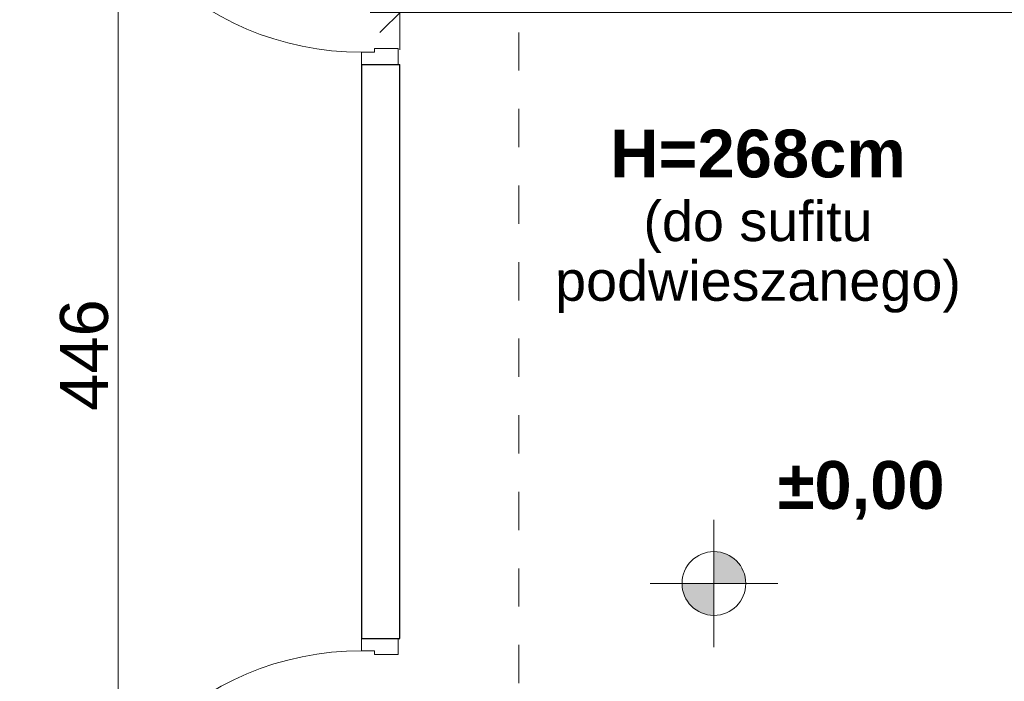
# Model space of a CAD drawing. Header units: centimetres. Extents: x -450 to 939, y -970 to 494.
# Tile 4 of 6: x -149 to 160, y -141 to 67. Entities that reach past the tile are written whole.
import ezdxf

# ---------------------------------------------------------------- set-up
doc = ezdxf.new("R2010")
doc.units = ezdxf.units.CM
doc.header["$MEASUREMENT"] = 0
doc.linetypes.add('Przerywana', pattern=[24, 12, -12])
doc.linetypes.add('Wipeout_Contour', pattern=[100, 0, -100])
for name, color, linetype in [('210-Strefy', 7, 'Continuous'), ('220 - ŚCIANY WEWNĘTRZNE', 7, 'Continuous'), ('299-Wymiary Opisy', 7, 'Continuous'), ('440-Stropy', 7, 'Continuous'), ('Drzwi Archicad', 7, 'Continuous')]:
    doc.layers.add(name, color=color, linetype=linetype)
for name, color, linetype, lineweight in [('220 - ŚCIANY WEWNĘTRZNE_Nr_pióra__27', 7, 'Continuous', 25), ('220-Ściany_Nr_pióra__18', 9, 'Continuous', 13), ('299-A Wymiary Opisy_Nr_pióra__45', 7, 'Continuous', 15), ('299-A Wymiary Opisy_Nr_pióra__6', 7, 'Continuous', 13), ('299-Wymiary Opisy_Nr_pióra__45', 7, 'Continuous', 15), ('299-Wymiary Opisy_Nr_pióra__6', 7, 'Continuous', 13), ('299-Wymiary Opisy_Nr_pióra__85', 7, 'Continuous', 13), ('840-Znaczniki ogólne_Nr_pióra__5', 7, 'Continuous', 13), ('A-TABELKA_Nr_pióra__7', 7, 'Continuous', 13), ('Drzwi Archicad_Nr_pióra__23', 7, 'Continuous', 15), ('Drzwi Archicad_Nr_pióra__27', 7, 'Continuous', 25), ('Drzwi Archicad_Nr_pióra__3', 7, 'Continuous', 13), ('Metryczki pomieszczeń Archicada_Nr_pióra__6', 7, 'Continuous', 13), ('Znaczniki drzwi Archicada_Nr_pióra__7', 7, 'Continuous', 13)]:
    doc.layers.add(name, color=color, linetype=linetype, lineweight=lineweight)
doc.styles.add('STYL_AUTOMATYCZNY_1', font='arial.ttf')
doc.styles.add('STYL_AUTOMATYCZNY_2', font='arial.ttf')
doc.styles.add('STYL_AUTOMATYCZNY_3', font='arial.ttf')
doc.styles.add('STYL_AUTOMATYCZNY_4', font='arial.ttf')
doc.dimstyles.new('STYL_AUTOMATYCZNY__1', dxfattribs={"dimtxt": 15, "dimasz": 11.875, "dimexe": 0.18, "dimexo": 0.0625, "dimgap": 0, "dimtad": 1, "dimdec": 0, "dimzin": 0, "dimdsep": 46, "dimtxsty": 'STYL_AUTOMATYCZNY_2', "dimblk": 'ARROWHEAD_6', "dimblk1": 'ARROWHEAD_6', "dimblk2": 'ARROWHEAD_6', "dimcen": 0.09, "dimse1": 1, "dimse2": 1, "dimclrd": 7, "dimclre": 7, "dimclrt": 7, "dimadec": 1, "dimazin": 0, "dimtfac": 1, "dimtdec": 4, "dimtmove": 0, "dimatfit": 3, "dimfxl": 1, "dimtolj": 1, "dimtzin": 0, "dimarcsym": 0})
doc.dimstyles.new('STYL_AUTOMATYCZNY__2', dxfattribs={"dimtxt": 15, "dimasz": 11.875, "dimexe": 0.18, "dimexo": 0.0625, "dimgap": 0, "dimtad": 1, "dimtih": 1, "dimtoh": 1, "dimdec": 0, "dimzin": 0, "dimdsep": 46, "dimtxsty": 'STYL_AUTOMATYCZNY_2', "dimblk": 'ARROWHEAD_6', "dimblk1": 'ARROWHEAD_6', "dimblk2": 'ARROWHEAD_6', "dimcen": 0.09, "dimse1": 1, "dimse2": 1, "dimclrd": 7, "dimclre": 7, "dimclrt": 7, "dimadec": 1, "dimazin": 0, "dimtfac": 1, "dimtdec": 4, "dimtmove": 0, "dimatfit": 3, "dimfxl": 1, "dimtolj": 1, "dimtzin": 0, "dimarcsym": 0})

# ---------------------------------------------------------------- blocks, each defined once
blk = doc.blocks.new('*D3')
at = {"layer": '299-Wymiary Opisy_Nr_pióra__45', "color": 7, "linetype": 'Continuous', "lineweight": 15}
for p, q in [((-124.37, 201.78), (-111.87, 189.28)), ((-124.37, -244.22), (-111.87, -256.72))]:
    blk.add_line(p, q, dxfattribs=at)
at = {"layer": '299-Wymiary Opisy_Nr_pióra__85', "color": 7, "linetype": 'Continuous', "lineweight": 13}
for p, q in [((-106.4, 195.53), (-129.84, 195.53)), ((-118.12, -250.47), (-118.12, 195.53)), ((-106.4, -250.47), (-129.84, -250.47))]:
    blk.add_line(p, q, dxfattribs=at)
at = {"layer": '299-Wymiary Opisy_Nr_pióra__6', "color": 7, "lineweight": 13, "char_height": 15, "attachment_point": 7, "rotation": 90, "style": 'STYL_AUTOMATYCZNY_2'}
for s, insert in [('\\A1;{\\pql;\\fArial|b0|i0|c238|p0;\\W1.000000;33}', (-121.12, 166.4)), ('\\A1;{\\pql;\\fArial|b0|i0|c238|p0;\\W1.000000;446}', (-121.12, -56.07))]:
    blk.add_mtext(s, dxfattribs=dict(at, insert=insert))
blk = doc.blocks.new('ARROWHEAD_6')
at = {"color": 0, "linetype": 'Continuous', "lineweight": 0}
for p, q in [((-0.5, -0.5), (0.5, 0.5)), ((0, 0), (-1, 0))]:
    blk.add_line(p, q, dxfattribs=at)
blk = doc.blocks.new('*D5')
at = {"layer": '299-Wymiary Opisy_Nr_pióra__45', "color": 7, "linetype": 'Continuous', "lineweight": 15}
for p, q in [((-23.59, 75.04), (-36.09, 62.54)), ((234.13, 62.54), (246.63, 75.04))]:
    blk.add_line(p, q, dxfattribs=at)
at = {"layer": '299-Wymiary Opisy_Nr_pióra__85', "color": 7, "linetype": 'Continuous', "lineweight": 13}
for p, q in [((-29.84, 57.07), (-29.84, 80.51)), ((240.38, 57.07), (240.38, 80.51)), ((-39.21, 68.79), (-29.84, 68.79)), ((-29.84, 68.79), (240.38, 68.79)), ((240.38, 68.79), (249.76, 68.79))]:
    blk.add_line(p, q, dxfattribs=at)
at = {"layer": '299-Wymiary Opisy_Nr_pióra__6', "color": 7, "lineweight": 13, "insert": (88.11, 71.79), "char_height": 15, "attachment_point": 7, "style": 'STYL_AUTOMATYCZNY_2'}
blk.add_mtext('\\A1;{\\pql;\\fArial|b0|i0|c238|p0;\\W1.000000;270}', dxfattribs=at)

msp = doc.modelspace()

# ---------------------------------------------------------------- linework, layer by layer
at = {"layer": '210-Strefy', "color": 7, "linetype": 'Continuous', "lineweight": 0, "true_color": 0xffffff, "flags": 128}
msp.add_lwpolyline([(-29.84, 195.53), (-29.84, -250.47), (240.38, -250.47), (240.38, -206.97), (240.38, 169.03), (240.38, 195.53)], close=True, dxfattribs=at)

# ---------------------------------------------------------------- next in the draw order: wipeouts: each hides what was drawn before it
at = {"color": 254, "linetype": 'Wipeout_Contour', "lineweight": 0, "ltscale": 1717.976478}
msp.add_wipeout([(-29.84, 195.53), (-29.84, -250.47), (240.38, -250.47), (240.38, -206.97), (240.38, 169.03), (240.38, 195.53)], dxfattribs=at).dxf.layer = '210-Strefy'

# ---------------------------------------------------------------- next in the draw order: hatches: boundary and pattern name
at = {"layer": '220-Ściany_Nr_pióra__18', "linetype": 'Continuous', "lineweight": 13}
h = msp.add_hatch(dxfattribs=at)
h.set_pattern_fill('Podwójny_szraf_1_4_0001', color=9, style=0, pattern_type=2)
h.set_pattern_definition([(45, (0, 0), (-22.981, 22.981), []), (45, (-4.596, 4.596), (-22.981, 22.981), [])])
h.paths.add_polyline_path([(-449.86, -250.47), (-41.84, -250.47), (-41.84, 228.03), (282.38, 228.03), (282.38, 169.03), (245.38, 169.03), (245.38, -250.47), (282.38, -250.47), (282.38, -960.47), (367.7, -960.47), (367.7, 228.03), (367.7, 390.38), (-60.62, 390.38), (-449.86, 390.38)])

# ---------------------------------------------------------------- next in the draw order: texts
at = {"layer": 'Metryczki pomieszczeń Archicada_Nr_pióra__6', "color": 7, "lineweight": 13, "insert": (21.57, 121.76), "char_height": 15, "attachment_point": 1, "style": 'STYL_AUTOMATYCZNY_1'}
msp.add_mtext('\\A1;{\\pql;\\pt0,230;\\fArial|b0|i0|c238|p0;\\W1.000000;12,1\\fArial|b0|i0|c238|p0;\\W1.000000;\\A1{\\H.66x;\\S^  ;}\\fArial|b0|i0|c238|p0;\\W1.000000; m\\fArial|b0|i0|c238|p0;\\W1.000000;\\A1{\\H.66x;\\S2^  ;}}', dxfattribs=at)

# ---------------------------------------------------------------- next in the draw order: wipeouts: each hides what was drawn before it
at = {"color": 254, "linetype": 'Wipeout_Contour', "lineweight": 0, "ltscale": 4562.873072}
msp.add_wipeout([(-449.86, 390.38), (-449.86, -250.47), (282.38, -250.47), (282.38, -960.47), (367.7, -960.47), (367.7, -351.72), (367.7, 390.38)], dxfattribs=at).dxf.layer = '440-Stropy'

# ---------------------------------------------------------------- next in the draw order: hatches: boundary and pattern name
at = {"layer": '299-A Wymiary Opisy_Nr_pióra__45', "linetype": 'Continuous', "lineweight": 15}
for points in [[(68.55, -110.19), (78.55, -110.19), (77.79, -106.37), (75.62, -103.12), (72.38, -100.95), (68.55, -100.19)], [(68.55, -110.19), (58.55, -110.19), (59.31, -114.02), (61.48, -117.26), (64.72, -119.43), (68.55, -120.19)]]:
    msp.add_hatch(color=7, dxfattribs=at).paths.add_polyline_path(points)

# ---------------------------------------------------------------- next in the draw order: linework, layer by layer
at = {"layer": '299-A Wymiary Opisy_Nr_pióra__45', "color": 7, "linetype": 'Continuous', "lineweight": 15}
for p, q in [((68.55, -130.19), (68.55, -90.19)), ((48.55, -110.19), (88.55, -110.19))]:
    msp.add_line(p, q, dxfattribs=at)
msp.add_circle((68.55, -110.19), 10, dxfattribs=at)
at = {"layer": '840-Znaczniki ogólne_Nr_pióra__5', "color": 7, "linetype": 'Przerywana', "lineweight": 13}
msp.add_line((7.39, 422.55), (7.39, -656.69), dxfattribs=at)
at = {"layer": 'Drzwi Archicad_Nr_pióra__3', "color": 7, "linetype": 'Continuous', "lineweight": 13}
msp.add_arc((240.38, 165.23), 108, 180, 270, dxfattribs=at)

# ---------------------------------------------------------------- next in the draw order: texts
at = {"layer": '299-A Wymiary Opisy_Nr_pióra__6', "color": 7, "lineweight": 13, "insert": (88.55, -90.19), "char_height": 15, "attachment_point": 7, "style": 'STYL_AUTOMATYCZNY_3'}
msp.add_mtext('\\A1;{\\pql;\\fArial|b1|i0|c238|p0;\\W1.000000;±0,00}', dxfattribs=at)
at = {"layer": 'A-TABELKA_Nr_pióra__7', "color": 7, "linetype": 'Continuous', "lineweight": 13, "insert": (82.36, 32.09), "char_height": 15, "width": 127.2762, "attachment_point": 2, "line_spacing_factor": 0.898222, "style": 'STYL_AUTOMATYCZNY_4'}
msp.add_mtext('\\A1;{\\pqc;\\fArial|b1|i0|c238|p0;\\W1.000000;H=268cm\\P\\pqc;\\fArial|b0|i0|c238|p0;\\H0.833333x;\\W1.000000;(do sufitu podwieszanego)}', dxfattribs=at)

# ---------------------------------------------------------------- next in the draw order: wipeouts: each hides what was drawn before it
at = {"color": 254, "linetype": 'Wipeout_Contour', "lineweight": 0, "ltscale": 392.395817}
msp.add_wipeout([(-41.84, -127.47), (-29.84, -127.47), (-29.84, 52.53), (-41.84, 52.53)], dxfattribs=at).dxf.layer = '220 - ŚCIANY WEWNĘTRZNE'

# ---------------------------------------------------------------- next in the draw order: wipeouts: each hides what was drawn before it
at = {"color": 254, "linetype": 'Wipeout_Contour', "lineweight": 0, "ltscale": 441.53536}
msp.add_wipeout([(-41.84, 152.53), (-41.84, 52.53), (-29.84, 52.53), (-29.84, 152.53)], dxfattribs=at).dxf.layer = '220 - ŚCIANY WEWNĘTRZNE'
at = {"color": 254, "linetype": 'Wipeout_Contour', "lineweight": 0, "ltscale": 725.662512}
msp.add_wipeout([(-41.84, -227.47), (-29.84, -227.47), (-29.84, -127.47), (-41.84, -127.47)], dxfattribs=at).dxf.layer = '220 - ŚCIANY WEWNĘTRZNE'

# ---------------------------------------------------------------- next in the draw order: linework, layer by layer
at = {"layer": '220 - ŚCIANY WEWNĘTRZNE_Nr_pióra__27', "color": 7, "linetype": 'Continuous', "lineweight": 25}
for p, q in [((-41.84, 52.53), (-30.34, 52.53)), ((-30.34, 52.53), (-29.84, 52.53)), ((-41.84, -127.47), (-30.34, -127.47)), ((-30.34, -127.47), (-29.84, -127.47))]:
    msp.add_line(p, q, dxfattribs=at)
at = {"layer": '220 - ŚCIANY WEWNĘTRZNE_Nr_pióra__27', "color": 7, "linetype": 'Continuous', "lineweight": 25, "flags": 128}
for points in [[(-41.84, 52.53), (-41.84, -127.47)], [(-29.84, -127.47), (-29.84, 52.53)]]:
    msp.add_lwpolyline(points, dxfattribs=at)
at = {"layer": 'Drzwi Archicad_Nr_pióra__3', "color": 7, "linetype": 'Continuous', "lineweight": 13}
for centre, start, end in [((-41.84, 148.73), 180, 270), ((-41.84, -223.67), 90, 180)]:
    msp.add_arc(centre, 92.4, start, end, dxfattribs=at)

# ---------------------------------------------------------------- next in the draw order: wipeouts: each hides what was drawn before it
at = {"color": 254, "linetype": 'Wipeout_Contour', "lineweight": 0, "ltscale": 400.087398}
msp.add_wipeout([(-30.34, 57.53), (-37.84, 57.53), (-37.84, 56.33), (-41.84, 56.33), (-41.84, 52.53), (-30.34, 52.53)], dxfattribs=at).dxf.layer = 'Drzwi Archicad'
at = {"color": 254, "linetype": 'Wipeout_Contour', "lineweight": 0, "ltscale": 813.638364}
msp.add_wipeout([(-30.34, -132.47), (-30.34, -127.47), (-41.84, -127.47), (-41.84, -131.27), (-37.84, -131.27), (-37.84, -132.47)], dxfattribs=at).dxf.layer = 'Drzwi Archicad'

# ---------------------------------------------------------------- next in the draw order: linework, layer by layer
at = {"layer": 'Drzwi Archicad_Nr_pióra__23', "color": 7, "linetype": 'Continuous', "lineweight": 15}
for p, q in [((-37.84, 56.33), (-41.84, 56.33)), ((-41.84, 56.33), (-41.84, 52.53)), ((-30.34, 57.53), (-37.84, 57.53)), ((-37.84, 57.53), (-37.84, 56.33)), ((-30.34, 52.53), (-30.34, 57.53)), ((-41.84, 52.53), (-30.34, 52.53)), ((-41.84, -131.27), (-41.84, -127.47)), ((-41.84, -127.47), (-30.34, -127.47)), ((-30.34, -127.47), (-30.34, -132.47)), ((-37.84, -131.27), (-41.84, -131.27)), ((-37.84, -132.47), (-37.84, -131.27)), ((-30.34, -132.47), (-37.84, -132.47))]:
    msp.add_line(p, q, dxfattribs=at)
at = {"layer": 'Drzwi Archicad_Nr_pióra__27', "color": 7, "linetype": 'Continuous', "lineweight": 25}
for p, q in [((-41.84, 52.53), (-30.34, 52.53)), ((-41.84, 52.53), (-30.34, 52.53)), ((-30.34, 52.53), (-29.84, 52.53)), ((-41.84, -127.47), (-30.34, -127.47)), ((-41.84, -127.47), (-30.34, -127.47)), ((-30.34, -127.47), (-29.84, -127.47))]:
    msp.add_line(p, q, dxfattribs=at)

# ---------------------------------------------------------------- next in the draw order: texts
at = {"layer": 'Znaczniki drzwi Archicada_Nr_pióra__7', "color": 7, "lineweight": 13, "insert": (-71.84, -171.43), "char_height": 12.5, "attachment_point": 7, "style": 'STYL_AUTOMATYCZNY_1'}
msp.add_mtext('\\A1;{\\pql;\\pt0;\\fArial|b0|i0|c238|p0;\\W1.000000;90\\fArial|b0|i0|c238|p0;\\W1.000000;\\A1{\\H.66x;\\S^  ;}\\fArial|b0|i0|c238|p0;\\W1.000000;\\fArial|b0|i0|c238|p0;\\W1.000000;}', dxfattribs=at)

# ---------------------------------------------------------------- next in the draw order: dimensions: what is measured, and where the dimension line sits
at = {"layer": '299-Wymiary Opisy', "color": 7, "linetype": 'Continuous', "lineweight": 13}
dim = msp.add_linear_dim(base=(-118.12, 195.53), p1=(-83.74, -250.47), p2=(-41.08, 195.53), angle=90, dimstyle='STYL_AUTOMATYCZNY__1', dxfattribs=at)
dim.commit()
dim.dimension.update_dxf_attribs({"geometry": '*D3', "text_midpoint": (-128.62, -38.95), "dimtype": 160, "text_rotation": 90})
dim = msp.add_linear_dim(base=(240.38, 68.79), p1=(-29.84, -250.47), p2=(240.38, -250.47), dimstyle='STYL_AUTOMATYCZNY__2', dxfattribs=at)
dim.commit()
dim.dimension.update_dxf_attribs({"geometry": '*D5', "text_midpoint": (105.23, 79.29), "dimtype": 160})

doc.saveas('drawing.dxf')
